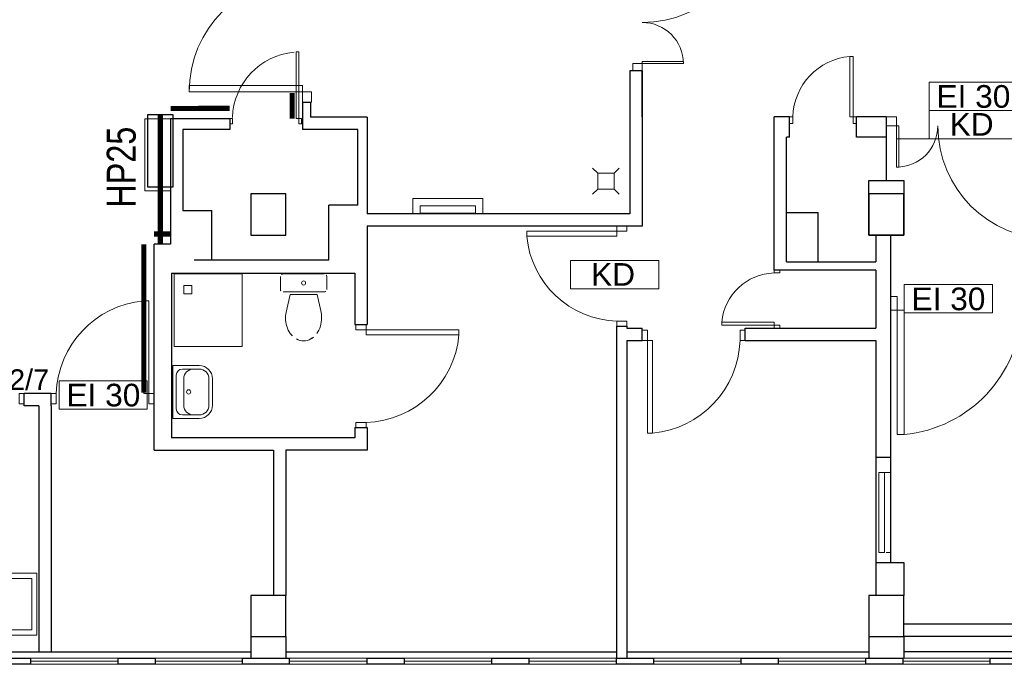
# Model space of a CAD drawing. Header units: millimetres. Extents: x 6612729504 to 6612744462, y 5733542327 to 5733549367.
# Tile 21 of 109: x 6612732689 to 6612733645, y 5733546298 to 5733546924. Entities that reach past the tile are written whole.
import ezdxf

# ---------------------------------------------------------------- set-up
doc = ezdxf.new("R2010")
doc.units = ezdxf.units.MM
doc.header["$MEASUREMENT"] = 0
for name, color, linetype in [('!!!!_CIENKIE czerwone LINIE', 7, 'Continuous'), ('!!!!_SCIANY GRUBE', 7, 'Continuous'), ('___OPISY', 7, 'Continuous'), ('__DRAFT_PROJEKT_PPOŻ', 7, 'Continuous'), ('A-ARM', 7, 'Continuous'), ('A_opis', 170, 'Continuous'), ('A_osłona PCV ścian', 112, 'Continuous'), ('dwa_DRZWI', 7, 'Continuous'), ('INST_CO', 7, 'Continuous'), ('STOLARKAOKIENNA', 7, 'Continuous'), ('WIDOK', 7, 'Continuous'), ('WYPOSAZ', 7, 'Continuous')]:
    doc.layers.add(name, color=color, linetype=linetype)
doc.layers.add('E opisy gniazda podstawowe', color=150, linetype='Continuous', lineweight=18)
doc.styles.add('GENERATED_STYLE_1', font='arial.ttf')
doc.styles.get("Standard").update_dxf_attribs({"font": 'arial.ttf'})
doc.styles.add('wymiarowanie 0-61', font='simplex.shx', dxfattribs={"width": 0.6})

msp = doc.modelspace()

# ---------------------------------------------------------------- linework, layer by layer
at = {"layer": '!!!!_CIENKIE czerwone LINIE', "color": 252, "lineweight": 20}
for points in [[(6612733657.769025, 5733546863.470615), (6612733572.137877, 5733546863.470615), (6612733572.137877, 5733546808.386662), (6612733657.769025, 5733546808.386662)], [(6612732810.51648, 5733546757.844686), (6612732835.51648, 5733546757.844686), (6612732835.51648, 5733546827.844686), (6612732810.51648, 5733546827.844686)], [(6612733309.606805, 5733546690.245235), (6612733223.975657, 5733546690.245235), (6612733223.975657, 5733546662.661542), (6612733309.606805, 5733546662.661542)], [(6612733633.54765, 5733546666.805176), (6612733547.916504, 5733546666.805176), (6612733547.916504, 5733546639.2632), (6612733633.54765, 5733546639.2632)], [(6612732812.935178, 5733546573.349626), (6612732727.304029, 5733546573.349626), (6612732727.304029, 5733546545.807649), (6612732812.935178, 5733546545.807649)]]:
    msp.add_lwpolyline(points, close=True, dxfattribs=at)
for points in [[(6612733572.137877, 5733546835.928638), (6612733657.769025, 5733546835.928638)], [(6612733540.516624, 5733546808.386662), (6612733626.147772, 5733546808.386662)], [(6612733223.975657, 5733546662.619825), (6612733309.606805, 5733546662.619825)], [(6612733547.916504, 5733546639.2632), (6612733633.54765, 5733546639.2632)], [(6612732727.304029, 5733546545.807649), (6612732812.935178, 5733546545.807649)]]:
    msp.add_lwpolyline(points, dxfattribs=at)
at = {"layer": '!!!!_SCIANY GRUBE', "color": 252, "lineweight": 30}
for p, q in [((6612732893.016446, 5733546827.823436), (6612732835.51648, 5733546827.844686)), ((6612732893.016446, 5733546827.907344), (6612732893.016446, 5733546817.323436)), ((6612732893.016446, 5733546827.823436), (6612732893.016446, 5733546817.323436)), ((6612733026.51648, 5733546829.344686), (6612732971.51648, 5733546829.344686)), ((6612732893.016446, 5733546817.323436), (6612732847.51648, 5733546817.344686)), ((6612733017.277402, 5733546817.344686), (6612732963.51648, 5733546817.344686)), ((6612733017.277402, 5733546743.844686), (6612733017.277402, 5733546817.344686)), ((6612732989.277402, 5733546690.844685), (6612732989.277402, 5733546743.844686)), ((6612733017.277402, 5733546743.844686), (6612732989.277402, 5733546743.844686)), ((6612732847.51648, 5733546738.844686), (6612732875.451507, 5733546738.844686)), ((6612732875.451507, 5733546690.844685), (6612732875.451507, 5733546738.844686)), ((6612733433.516481, 5733546736.844685), (6612733464.516481, 5733546736.844685)), ((6612733433.516481, 5733546736.844685), (6612733464.516481, 5733546736.844685)), ((6612733464.516481, 5733546688.844685), (6612733464.516481, 5733546736.844685)), ((6612733464.516481, 5733546688.844685), (6612733464.516481, 5733546736.844685)), ((6612733520.516481, 5733546714.844685), (6612733520.516481, 5733546688.844685)), ((6612733520.516481, 5733546714.844685), (6612733520.516481, 5733546688.844685)), ((6612732858.51648, 5733546690.844685), (6612732989.277402, 5733546690.844685)), ((6612733433.516481, 5733546688.844685), (6612733520.516481, 5733546688.844685)), ((6612733433.516481, 5733546688.844685), (6612733520.516481, 5733546688.844685)), ((6612733520.516481, 5733546680.844686), (6612733421.516481, 5733546680.844686)), ((6612733520.516481, 5733546680.844686), (6612733433.516481, 5733546680.844686)), ((6612733520.516481, 5733546680.844686), (6612733520.516481, 5733546624.519614)), ((6612733520.516481, 5733546680.844686), (6612733520.516481, 5733546624.519614)), ((6612733520.516481, 5733546612.519615), (6612733520.516481, 5733546364.844685)), ((6612733520.516481, 5733546612.519615), (6612733520.516481, 5733546364.844685)), ((6612732935.51648, 5733546505.844685), (6612732935.51648, 5733546364.844685)), ((6612732947.51648, 5733546505.844685), (6612732947.51648, 5733546364.844685)), ((6612732913.51648, 5733546324.844684), (6612732913.51648, 5733546303.844685)), ((6612732947.535819, 5733546324.844684), (6612732947.535819, 5733546303.844685)), ((6612733513.516481, 5733546324.844684), (6612733513.516481, 5733546303.844685)), ((6612733547.516481, 5733546324.844684), (6612733547.516481, 5733546303.844685))]:
    msp.add_line(p, q, dxfattribs=at)
for points in [[(6612733281.51648, 5733546874.344686), (6612733281.51648, 5733546735.344685)], [(6612733293.51648, 5733546874.344686), (6612733281.51648, 5733546874.344686)], [(6612733293.51648, 5733546829.844686), (6612733293.51648, 5733546874.344686)], [(6612733293.51648, 5733546874.344686), (6612733293.51648, 5733546723.344685)], [(6612732963.51648, 5733546843.867837), (6612732963.51648, 5733546817.344686)], [(6612732963.51648, 5733546843.867837), (6612732971.51648, 5733546843.867837)], [(6612732971.51648, 5733546843.867837), (6612732971.51648, 5733546829.344686)], [(6612732835.51648, 5733546827.844686), (6612732835.51648, 5733546705.844685)], [(6612733026.51648, 5733546829.344686), (6612733026.51648, 5733546735.344685)], [(6612733436.516481, 5733546829.844686), (6612733421.516481, 5733546829.844686)], [(6612733421.516481, 5733546680.844686), (6612733421.516481, 5733546829.844686)], [(6612733436.516481, 5733546809.844685), (6612733436.516481, 5733546829.844686)], [(6612733530.516481, 5733546829.844686), (6612733501.516481, 5733546829.844686)], [(6612733501.516481, 5733546809.844685), (6612733501.516481, 5733546829.844686)], [(6612733530.516481, 5733546829.844686), (6612733530.516481, 5733546809.844685)], [(6612732847.51648, 5733546817.344686), (6612732847.51648, 5733546738.844686)], [(6612733436.516481, 5733546809.844685), (6612733433.516481, 5733546809.844685)], [(6612733433.516481, 5733546688.844685), (6612733433.516481, 5733546809.844685)], [(6612733530.516481, 5733546809.844685), (6612733501.516481, 5733546809.844685)], [(6612733530.516481, 5733546809.844685), (6612733530.516481, 5733546767.844686)], [(6612733281.51648, 5733546735.344685), (6612733026.51648, 5733546735.344685)], [(6612733026.51648, 5733546723.344685), (6612733026.51648, 5733546677.844685)], [(6612733293.51648, 5733546723.344685), (6612733026.51648, 5733546723.344685)], [(6612733534.516481, 5733546714.844685), (6612733534.516481, 5733546396.841156), (6612733547.516481, 5733546396.841156), (6612733547.516481, 5733546364.844685)], [(6612732819.51648, 5733546560.844685), (6612732819.51648, 5733546705.844685)], [(6612732835.51648, 5733546705.844685), (6612732819.51648, 5733546705.844685)], [(6612732836.51648, 5733546677.844685), (6612733014.51648, 5733546677.844685)], [(6612732836.51648, 5733546677.844685), (6612732836.51648, 5733546517.844686)], [(6612733014.51648, 5733546677.844685), (6612733014.51648, 5733546627.844685)], [(6612733026.51648, 5733546677.844685), (6612733026.51648, 5733546627.844685)], [(6612733014.51648, 5733546627.844685), (6612733026.51648, 5733546627.844685)], [(6612733268.516481, 5733546626.344685), (6612733278.516291, 5733546626.344685)], [(6612733268.516481, 5733546626.344685), (6612733268.516481, 5733546303.844685)], [(6612733278.516291, 5733546626.344685), (6612733278.516291, 5733546624.519614)], [(6612733278.516291, 5733546624.519614), (6612733293.51648, 5733546624.519614)], [(6612733293.51648, 5733546612.519436), (6612733293.51648, 5733546624.519436)], [(6612733393.516481, 5733546624.519614), (6612733421.516481, 5733546624.519614)], [(6612733393.516481, 5733546612.519615), (6612733393.516481, 5733546624.519614)], [(6612733421.516481, 5733546624.519614), (6612733520.516481, 5733546624.519614)], [(6612733278.516291, 5733546612.519615), (6612733293.51648, 5733546612.519615)], [(6612733278.516291, 5733546612.519615), (6612733278.516291, 5733546303.844685)], [(6612733393.516481, 5733546612.519615), (6612733520.516481, 5733546612.519615)], [(6612732693.51648, 5733546548.844685), (6612732693.51648, 5733546560.844685)], [(6612732719.516481, 5733546560.844683), (6612732693.51648, 5733546560.844685)], [(6612732719.516481, 5733546548.844683), (6612732719.516481, 5733546560.844683)], [(6612732819.51648, 5733546505.844685), (6612732819.51648, 5733546560.844685)], [(6612732707.516481, 5733546548.844683), (6612732693.51648, 5733546548.844685)], [(6612732707.516481, 5733546548.844683), (6612732707.516481, 5733546309.844685)], [(6612732719.516481, 5733546548.844683), (6612732719.516481, 5733546309.844685)], [(6612733014.51648, 5733546527.844687), (6612733014.51648, 5733546517.844687), (6612732836.51648, 5733546517.844686)], [(6612733026.51648, 5733546527.844685), (6612733026.51648, 5733546505.844685), (6612732947.51648, 5733546505.844685)], [(6612733014.51648, 5733546527.844685), (6612733026.51648, 5733546527.844685)], [(6612732819.51648, 5733546505.844685), (6612732935.51648, 5733546505.844685)], [(6612733534.516481, 5733546498.841156), (6612733520.516481, 5733546498.841156), (6612733520.516481, 5733546396.841156), (6612733534.516481, 5733546396.841156)]]:
    msp.add_lwpolyline(points, dxfattribs=at)
for points in [[(6612733513.516481, 5733546767.844686), (6612733547.516481, 5733546767.844686), (6612733547.516481, 5733546714.844685), (6612733513.516481, 5733546714.844685)], [(6612732913.51648, 5733546714.844685), (6612732947.51648, 5733546714.844685), (6612732947.51648, 5733546754.844686), (6612732913.51648, 5733546754.844686)], [(6612733513.516481, 5733546714.844685), (6612733547.516481, 5733546714.844685), (6612733547.516481, 5733546754.844686), (6612733513.516481, 5733546754.844686)], [(6612733513.516481, 5733546714.844685), (6612733547.516481, 5733546714.844685), (6612733547.516481, 5733546754.844686), (6612733513.516481, 5733546754.844686)], [(6612732913.51648, 5733546324.844684), (6612732947.51648, 5733546324.844684), (6612732947.51648, 5733546364.844685), (6612732913.51648, 5733546364.844685)], [(6612733513.516481, 5733546324.844684), (6612733547.516481, 5733546324.844684), (6612733547.516481, 5733546364.844685), (6612733513.516481, 5733546364.844685)], [(6612733513.516481, 5733546324.844684), (6612733547.516481, 5733546324.844684), (6612733547.516481, 5733546364.844685), (6612733513.516481, 5733546364.844685)], [(6612732663.516479, 5733546303.844685), (6612732699.51648, 5733546303.844685), (6612732699.51648, 5733546297.844685), (6612732663.516479, 5733546297.844685)], [(6612732663.516479, 5733546303.844685), (6612732699.51648, 5733546303.844685), (6612732699.51648, 5733546297.844685), (6612732663.516479, 5733546297.844685)], [(6612732784.51648, 5733546303.844685), (6612732820.516479, 5733546303.844685), (6612732820.516479, 5733546297.844685), (6612732784.51648, 5733546297.844685)], [(6612732905.516479, 5733546303.844685), (6612732950.53582, 5733546303.844685), (6612732950.53582, 5733546297.844685), (6612732905.516479, 5733546297.844685)], [(6612733026.51648, 5733546303.844685), (6612733062.516481, 5733546303.844685), (6612733062.516481, 5733546297.844685), (6612733026.51648, 5733546297.844685)], [(6612733026.51648, 5733546303.844685), (6612733062.516481, 5733546303.844685), (6612733062.516481, 5733546297.844685), (6612733026.51648, 5733546297.844685)], [(6612733147.516481, 5733546303.844685), (6612733183.516481, 5733546303.844685), (6612733183.516481, 5733546297.844685), (6612733147.516481, 5733546297.844685)], [(6612733147.516481, 5733546303.844685), (6612733183.516481, 5733546303.844685), (6612733183.516481, 5733546297.844685), (6612733147.516481, 5733546297.844685)], [(6612733268.516481, 5733546303.844685), (6612733304.51648, 5733546303.844685), (6612733304.51648, 5733546297.844685), (6612733268.516481, 5733546297.844685)], [(6612733268.516481, 5733546303.844685), (6612733304.51648, 5733546303.844685), (6612733304.51648, 5733546297.844685), (6612733268.516481, 5733546297.844685)], [(6612733268.516481, 5733546303.844685), (6612733304.51648, 5733546303.844685), (6612733304.51648, 5733546297.844685), (6612733268.516481, 5733546297.844685)], [(6612733268.516481, 5733546303.844685), (6612733304.51648, 5733546303.844685), (6612733304.51648, 5733546297.844685), (6612733268.516481, 5733546297.844685)], [(6612733389.51648, 5733546303.844685), (6612733425.516481, 5733546303.844685), (6612733425.516481, 5733546297.844685), (6612733389.51648, 5733546297.844685)], [(6612733389.51648, 5733546303.844685), (6612733425.516481, 5733546303.844685), (6612733425.516481, 5733546297.844685), (6612733389.51648, 5733546297.844685)], [(6612733510.516481, 5733546303.844685), (6612733546.516481, 5733546303.844685), (6612733546.516481, 5733546297.844685), (6612733510.516481, 5733546297.844685)], [(6612733510.516481, 5733546303.844685), (6612733546.516481, 5733546303.844685), (6612733546.516481, 5733546297.844685), (6612733510.516481, 5733546297.844685)], [(6612733631.516481, 5733546303.844685), (6612733667.516481, 5733546303.844685), (6612733667.516481, 5733546297.844685), (6612733631.516481, 5733546297.844685)], [(6612733631.516481, 5733546303.844685), (6612733667.516481, 5733546303.844685), (6612733667.516481, 5733546297.844685), (6612733631.516481, 5733546297.844685)]]:
    msp.add_lwpolyline(points, close=True, dxfattribs=at)
at = {"layer": 'A-ARM', "color": 252, "lineweight": 18}
for p, q in [((6612732942.206334, 5733546662.030979), (6612732942.206334, 5733546674.530979)), ((6612732944.706335, 5733546677.03098), (6612732984.706335, 5733546677.03098)), ((6612732987.206334, 5733546674.530979), (6612732987.206334, 5733546662.030979)), ((6612732984.706335, 5733546659.530979), (6612732944.706335, 5733546659.530979)), ((6612732947.999173, 5733546641.314534), (6612732951.632869, 5733546657.047947)), ((6612732951.632869, 5733546657.047947), (6612732977.779801, 5733546657.047947)), ((6612732981.413496, 5733546641.314534), (6612732977.779801, 5733546657.047947))]:
    msp.add_line(p, q, dxfattribs=at)
for points in [[(6612733250.31918, 5733546774.881567), (6612733245.368661, 5733546779.688444)], [(6612733266.13197, 5733546774.881567), (6612733271.08249, 5733546779.688444)], [(6612733250.31918, 5733546759.412415), (6612733245.368661, 5733546754.605537)], [(6612733266.13197, 5733546759.412415), (6612733271.08249, 5733546754.605537)]]:
    msp.add_lwpolyline(points, dxfattribs=at)
for points in [[(6612733250.31918, 5733546774.881567), (6612733266.13197, 5733546774.881567), (6612733266.13197, 5733546759.412415), (6612733250.31918, 5733546759.412415)], [(6612732904.923512, 5733546677.024536), (6612732838.938255, 5733546677.024536), (6612732838.938255, 5733546606.531066), (6612732904.923512, 5733546606.531066)], [(6612732848.302034, 5733546665.862784), (6612732856.038458, 5733546665.862784), (6612732856.038458, 5733546657.616296), (6612732848.302034, 5733546657.616296)], [(6612732576.660824, 5733546386.325217), (6612732705.77035, 5733546386.325217), (6612732705.77035, 5733546326.194485), (6612732576.660824, 5733546326.194485)], [(6612732581.660824, 5733546381.325217), (6612732700.77035, 5733546381.325217), (6612732700.77035, 5733546331.194485), (6612732581.660824, 5733546331.194485)]]:
    msp.add_lwpolyline(points, close=True, dxfattribs=at)
msp.add_circle((6612732964.706334, 5733546668.28098), 1.959449, dxfattribs=at)
for centre, radius, start, end in [((6612732944.706335, 5733546674.530979), 2.500001, 90, 180), ((6612732984.706334, 5733546674.53098), 2.5, 0, 90), ((6612732944.706334, 5733546662.030979), 2.499999, 180, 270), ((6612732984.706335, 5733546662.030979), 2.499999, 270, 0), ((6612732976.622923, 5733546634.530979), 29.416589, 166.667619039, 180), ((6612732952.789746, 5733546634.530979), 29.416588, 0, 13.332380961), ((6612732976.622923, 5733546634.53098), 29.416589, 180, 196.481678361), ((6612732952.789746, 5733546634.530979), 29.416588, 343.518321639, 0), ((6612732970.765315, 5733546632.797907), 23.307979, 196.481678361, 215.537614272), ((6612732967.055286, 5733546630.147886), 18.748712, 215.537614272, 239.890624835), ((6612732962.357382, 5733546630.147886), 18.748712, 300.109375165, 324.462385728), ((6612732958.647353, 5733546632.797907), 23.307979, 324.462385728, 343.518321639), ((6612732964.706333, 5733546626.097263), 14.066285, 239.890624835, 270), ((6612732964.706335, 5733546626.097263), 14.066285, 270, 300.109375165)]:
    msp.add_arc(centre, radius, start, end, dxfattribs=at)
at = {"layer": 'A_osłona PCV ścian', "color": 252, "const_width": 5}
for points in [[(6612732953.516463, 5733546852.928596), (6612732953.516463, 5733546827.928596)], [(6612732835.505584, 5733546837.84468), (6612732893.005549, 5733546837.907338)], [(6612732825.51648, 5733546831.844685), (6612732825.51648, 5733546705.844685)], [(6612732819.51648, 5733546715.844685), (6612732835.51648, 5733546715.844685)], [(6612732809.51648, 5733546705.844685), (6612732809.51648, 5733546561.844685)]]:
    msp.add_lwpolyline(points, dxfattribs=at)
at = {"layer": 'A_osłona PCV ścian', "color": 252, "lineweight": 30}
msp.add_lwpolyline([(6612732813.01648, 5733546761.556052), (6612732838.01648, 5733546761.556052), (6612732838.01648, 5733546831.556052), (6612732813.01648, 5733546831.556052)], close=True, dxfattribs=at)
at = {"layer": 'dwa_DRZWI', "color": 252, "lineweight": 20}
for p, q in [((6612733293.516474, 5733546883.566907), (6612733333.516481, 5733546883.567051)), ((6612733293.51648, 5733546881.344686), (6612733293.516474, 5733546883.566907)), ((6612733333.516481, 5733546881.344829), (6612733293.51648, 5733546881.344686)), ((6612732963.516502, 5733546859.978949), (6612732853.51648, 5733546859.979342)), ((6612732963.51648, 5733546853.867837), (6612732963.516502, 5733546859.978949)), ((6612732853.51648, 5733546853.868231), (6612732963.51648, 5733546853.867837)), ((6612733540.516481, 5733546820.844685), (6612733542.738704, 5733546820.844693)), ((6612733540.516624, 5733546780.844685), (6612733540.516481, 5733546820.844685)), ((6612733542.738704, 5733546820.844693), (6612733542.738847, 5733546780.844685))]:
    msp.add_line(p, q, dxfattribs=at)
for points in [[(6612732960.022202, 5733546892.955887), (6612732960.022283, 5733546827.928589), (6612732957.521976, 5733546827.928584), (6612732957.521896, 5733546892.955882)], [(6612733498.266376, 5733546888.373135), (6612733498.266481, 5733546829.844795), (6612733495.016481, 5733546829.84479), (6612733495.016376, 5733546888.373129)], [(6612733284.516481, 5733546881.344686), (6612733293.51648, 5733546881.344686), (6612733293.51648, 5733546874.344686), (6612733284.516481, 5733546874.344686)], [(6612732972.51648, 5733546843.867837), (6612732963.51648, 5733546843.867837), (6612732963.51648, 5733546853.867837), (6612732972.51648, 5733546853.867837)], [(6612732895.516752, 5733546827.907259), (6612732895.51676, 5733546822.906649), (6612732893.016455, 5733546822.906644), (6612732893.016446, 5733546827.907254)], [(6612732962.522588, 5733546827.928594), (6612732962.522597, 5733546822.927982), (6612732960.022291, 5733546822.927979), (6612732960.022283, 5733546827.928589)], [(6612733439.766481, 5733546829.844691), (6612733439.766493, 5733546823.344691), (6612733436.516493, 5733546823.344686), (6612733436.516481, 5733546829.844686)], [(6612733501.516481, 5733546829.844801), (6612733501.516493, 5733546823.344802), (6612733498.266493, 5733546823.344795), (6612733498.266481, 5733546829.844795)], [(6612733540.516481, 5733546829.844686), (6612733540.516481, 5733546820.844685), (6612733530.516481, 5733546820.844685), (6612733530.516481, 5733546829.844686)], [(6612733268.816481, 5733546723.344667), (6612733278.516481, 5733546723.344685), (6612733278.51649, 5733546718.494684), (6612733268.816489, 5733546718.494668)], [(6612733181.474201, 5733546718.494512), (6612733268.816489, 5733546718.494668), (6612733268.816499, 5733546713.644668), (6612733181.474209, 5733546713.644511)], [(6612733421.516476, 5733546678.028432), (6612733427.148984, 5733546678.028421), (6612733427.148989, 5733546680.844675), (6612733421.516481, 5733546680.844686)], [(6612732814.516311, 5733546650.888273), (6612732814.516472, 5733546560.844675), (6612732809.516472, 5733546560.844667), (6612732809.516311, 5733546650.888264)], [(6612733534.516506, 5733546641.844435), (6612733534.516481, 5733546655.244432), (6612733541.21648, 5733546655.244444), (6612733541.216505, 5733546641.844447)], [(6612733541.216721, 5733546521.186049), (6612733541.216505, 5733546641.844447), (6612733547.916504, 5733546641.844458), (6612733547.916719, 5733546521.18606)], [(6612733025.51648, 5733546627.844676), (6612733015.51648, 5733546627.844694), (6612733015.516471, 5733546622.844694), (6612733025.516472, 5733546622.844675)], [(6612733268.816646, 5733546631.194668), (6612733278.516646, 5733546631.194685), (6612733278.516654, 5733546626.344685), (6612733268.816654, 5733546626.344667)], [(6612733370.799267, 5733546627.335959), (6612733421.516386, 5733546627.335869), (6612733421.51639, 5733546630.152122), (6612733370.799271, 5733546630.152212)], [(6612733421.51638, 5733546624.519614), (6612733427.148888, 5733546624.519606), (6612733427.148892, 5733546627.335858), (6612733421.516386, 5733546627.335869)], [(6612733115.560069, 5733546622.844515), (6612733025.516472, 5733546622.844675), (6612733025.516462, 5733546617.844676), (6612733115.56006, 5733546617.844515)], [(6612733293.516499, 5733546612.519436), (6612733293.51648, 5733546622.519436), (6612733298.51648, 5733546622.519444), (6612733298.5165, 5733546612.519444)], [(6612733388.5165, 5733546612.519606), (6612733388.51648, 5733546622.519606), (6612733393.516481, 5733546622.519615), (6612733393.5165, 5733546612.519615)], [(6612733298.516661, 5733546522.475847), (6612733298.5165, 5733546612.519444), (6612733303.5165, 5733546612.519454), (6612733303.516661, 5733546522.475856)], [(6612732688.51648, 5733546560.844515), (6612732688.516462, 5733546550.844515), (6612732693.516462, 5733546550.844506), (6612732693.51648, 5733546560.844506)], [(6612732724.516472, 5733546560.844515), (6612732724.516489, 5733546550.844515), (6612732719.516489, 5733546550.844506), (6612732719.516472, 5733546560.844506)], [(6612732819.516472, 5733546560.844685), (6612732819.516489, 5733546550.844685), (6612732814.516489, 5733546550.844676), (6612732814.516472, 5733546560.844675)], [(6612733025.516311, 5733546532.844676), (6612733015.516311, 5733546532.844693), (6612733015.516302, 5733546527.844693), (6612733025.516301, 5733546527.844676)]]:
    msp.add_lwpolyline(points, close=True, dxfattribs=at)
for points in [[(6612733333.516481, 5733546883.567051), (6612733333.516481, 5733546881.344829)], [(6612732853.51648, 5733546859.979342), (6612732853.51648, 5733546853.868231)], [(6612733542.738847, 5733546780.844685), (6612733540.516624, 5733546780.844685)]]:
    msp.add_lwpolyline(points, dxfattribs=at)
for centre, radius, start, end in [((6612733293.51648, 5733547031.344686), 110, 270, 0), ((6612732963.51648, 5733546853.867837), 110, 90, 180), ((6612733293.516481, 5733546881.344686), 40, 0, 90), ((6612732961.446424, 5733546826.773104), 65.96576, 95.237018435, 178.104680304), ((6612733500.524733, 5733546827.834131), 60.791508, 95.237022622, 178.104682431), ((6612733540.516481, 5733546820.844685), 40, 270, 0), ((6612733690.516481, 5733546820.844685), 110, 180, 270), ((6612733271.817019, 5733546721.864674), 90.719635, 185.237022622, 268.104682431), ((6612733423.258706, 5733546625.379004), 52.678246, 91.895317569, 174.762977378), ((6612732817.990704, 5733546557.751347), 93.525397, 95.237022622, 178.104682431), ((6612733536.561034, 5733546645.989507), 125.324008, 275.237022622, 358.104682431), ((6612733022.423142, 5733546626.318908), 93.525397, 271.895317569, 354.762977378), ((6612733295.042267, 5733546615.612775), 93.525397, 275.237022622, 358.104682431)]:
    msp.add_arc(centre, radius, start, end, dxfattribs=at)
at = {"layer": 'INST_CO', "color": 252, "lineweight": 15}
for points in [[(6612733138.702951, 5733546735.344685), (6612733138.702951, 5733546750.235374), (6612733070.897331, 5733546750.235374), (6612733070.897331, 5733546735.344685)], [(6612733131.702952, 5733546736.126064), (6612733077.89733, 5733546736.126064), (6612733077.89733, 5733546743.235374), (6612733131.702952, 5733546743.235374), (6612733131.702952, 5733546736.126064), (6612733077.89733, 5733546736.126064)], [(6612733131.702952, 5733546736.126064), (6612733131.702952, 5733546743.235374), (6612733077.89733, 5733546743.235374), (6612733077.89733, 5733546736.126064)], [(6612733530.558804, 5733546406.389919), (6612733534.516481, 5733546406.389919), (6612733534.516481, 5733546484.08749), (6612733523.449492, 5733546484.08749), (6612733523.449492, 5733546406.389919), (6612733528.752958, 5733546406.389919), (6612733528.752958, 5733546484.08749)]]:
    msp.add_lwpolyline(points, dxfattribs=at)
at = {"layer": 'STOLARKAOKIENNA', "color": 252, "lineweight": 18}
for p, q in [((6612732699.51648, 5733546303.844685), (6612732784.51648, 5733546303.844685)), ((6612732820.516479, 5733546303.844685), (6612732905.516479, 5733546303.844685)), ((6612732950.53582, 5733546303.844685), (6612733026.51648, 5733546303.844685)), ((6612733062.516481, 5733546303.844685), (6612733147.516481, 5733546303.844685)), ((6612733062.516481, 5733546303.844685), (6612733147.516481, 5733546303.844685)), ((6612733183.516481, 5733546303.844685), (6612733268.516481, 5733546303.844685)), ((6612733183.516481, 5733546303.844685), (6612733268.516481, 5733546303.844685)), ((6612733304.51648, 5733546303.844685), (6612733389.51648, 5733546303.844685)), ((6612733304.51648, 5733546303.844685), (6612733389.51648, 5733546303.844685)), ((6612733425.516481, 5733546303.844685), (6612733510.516481, 5733546303.844685)), ((6612733425.516481, 5733546303.844685), (6612733510.516481, 5733546303.844685)), ((6612733546.516481, 5733546303.844685), (6612733631.516481, 5733546303.844685)), ((6612733546.516481, 5733546303.844685), (6612733631.516481, 5733546303.844685)), ((6612732699.51648, 5733546300.844685), (6612732784.51648, 5733546300.844685)), ((6612732699.51648, 5733546297.844685), (6612732784.51648, 5733546297.844685)), ((6612732820.516479, 5733546300.844685), (6612732905.516479, 5733546300.844685)), ((6612732820.516479, 5733546297.844685), (6612732905.516479, 5733546297.844685)), ((6612732950.53582, 5733546300.844685), (6612733026.51648, 5733546300.844685)), ((6612732950.53582, 5733546297.844685), (6612733026.51648, 5733546297.844685)), ((6612733062.516481, 5733546300.844685), (6612733147.516481, 5733546300.844685)), ((6612733062.516481, 5733546300.844685), (6612733147.516481, 5733546300.844685)), ((6612733062.516481, 5733546297.844685), (6612733147.516481, 5733546297.844685)), ((6612733062.516481, 5733546297.844685), (6612733147.516481, 5733546297.844685)), ((6612733183.516481, 5733546300.844685), (6612733268.516481, 5733546300.844685)), ((6612733183.516481, 5733546300.844685), (6612733268.516481, 5733546300.844685)), ((6612733183.516481, 5733546297.844685), (6612733268.516481, 5733546297.844685)), ((6612733183.516481, 5733546297.844685), (6612733268.516481, 5733546297.844685)), ((6612733304.51648, 5733546300.844685), (6612733389.51648, 5733546300.844685)), ((6612733304.51648, 5733546300.844685), (6612733389.51648, 5733546300.844685)), ((6612733304.51648, 5733546297.844685), (6612733389.51648, 5733546297.844685)), ((6612733304.51648, 5733546297.844685), (6612733389.51648, 5733546297.844685)), ((6612733425.516481, 5733546300.844685), (6612733510.516481, 5733546300.844685)), ((6612733425.516481, 5733546300.844685), (6612733510.516481, 5733546300.844685)), ((6612733425.516481, 5733546297.844685), (6612733510.516481, 5733546297.844685)), ((6612733425.516481, 5733546297.844685), (6612733510.516481, 5733546297.844685)), ((6612733546.516481, 5733546300.844685), (6612733631.516481, 5733546300.844685)), ((6612733546.516481, 5733546300.844685), (6612733631.516481, 5733546300.844685)), ((6612733546.516481, 5733546297.844685), (6612733631.516481, 5733546297.844685)), ((6612733546.516481, 5733546297.844685), (6612733631.516481, 5733546297.844685))]:
    msp.add_line(p, q, dxfattribs=at)
at = {"layer": 'WIDOK', "color": 252, "lineweight": 30}
for p, q in [((6612734102.516482, 5733546336.844434), (6612733547.516481, 5733546336.844434)), ((6612733981.516481, 5733546324.844684), (6612733547.516481, 5733546324.844684)), ((6612732674.51648, 5733546309.844685), (6612732913.51648, 5733546309.844685)), ((6612732947.535819, 5733546309.844685), (6612733268.516481, 5733546309.844685)), ((6612732947.535819, 5733546309.844685), (6612733266.516291, 5733546309.844685)), ((6612733278.516291, 5733546309.844685), (6612733513.516481, 5733546309.844685)), ((6612734110.516481, 5733546309.844685), (6612733547.516481, 5733546309.844685)), ((6612734110.516481, 5733546309.844685), (6612733551.516481, 5733546309.844685))]:
    msp.add_line(p, q, dxfattribs=at)
at = {"layer": 'WYPOSAZ', "color": 252, "lineweight": 18}
for p, q in [((6612732837.580683, 5733546536.645963), (6612732837.580683, 5733546588.125963)), ((6612732837.580683, 5733546588.125963), (6612732863.320683, 5733546588.125963)), ((6612732847.018683, 5733546584.693962), (6612732863.320683, 5733546584.693962)), ((6612732841.012683, 5733546546.083962), (6612732841.012683, 5733546578.687962)), ((6612732848.323349, 5733546549.515963), (6612732848.323349, 5733546575.255963)), ((6612732872.758682, 5733546549.515963), (6612732872.758682, 5733546575.255963)), ((6612732876.190682, 5733546549.515963), (6612732876.190682, 5733546575.255963)), ((6612732837.580683, 5733546536.645963), (6612732863.320683, 5733546536.645963)), ((6612732847.018683, 5733546540.077963), (6612732863.320683, 5733546540.077963))]:
    msp.add_line(p, q, dxfattribs=at)
msp.add_circle((6612732853.101347, 5733546562.385962), 2.105194, dxfattribs=at)
for centre, radius, start, end in [((6612732847.018683, 5733546578.687962), 6.006001, 90, 180), ((6612732857.761349, 5733546575.255963), 9.438, 90, 180), ((6612732863.320683, 5733546575.255963), 12.87, 0, 90), ((6612732863.320683, 5733546575.255963), 9.438, 0, 90), ((6612732847.018682, 5733546546.083962), 6.006, 180, 270), ((6612732857.761349, 5733546549.515963), 9.438, 180, 270), ((6612732863.320683, 5733546549.515963), 9.438, 270, 0), ((6612732863.320683, 5733546549.515962), 12.869999, 270, 0)]:
    msp.add_arc(centre, radius, start, end, dxfattribs=at)

# ---------------------------------------------------------------- texts
at = {"layer": '___OPISY', "color": 252, "lineweight": 20, "char_height": 22.00000003, "attachment_point": 1, "style": 'GENERATED_STYLE_1'}
for s, insert in [('\\A1;{\\pql;\\fArial|b0|i0|c238|p38;EI 30}', (6612733579.263401, 5733546860.494867)), ('\\A1;{\\pql;\\fArial|b0|i0|c238|p38;KD}', (6612733592.062001, 5733546833.372978)), ('\\A1;{\\pql;\\fArial|b0|i0|c238|p38;KD}', (6612733243.899781, 5733546687.606142)), ('\\A1;{\\pql;\\fArial|b0|i0|c238|p38;EI 30}', (6612733555.042027, 5733546663.829429)), ('\\A1;{\\pql;\\fArial|b0|i0|c238|p38;EI 30}', (6612732734.429554, 5733546570.373878))]:
    msp.add_mtext(s, dxfattribs=dict(at, insert=insert))
at = {"layer": '__DRAFT_PROJEKT_PPOŻ', "color": 252, "lineweight": 50, "insert": (6612732773.562214, 5733546741.520883), "char_height": 28.10149859, "attachment_point": 1, "rotation": 90, "style": 'GENERATED_STYLE_1'}
msp.add_mtext('\\A1;{\\W0.800000x;\\pql;\\fArial|b0|i0|c238|p38;HP25}', dxfattribs=at)
at = {"layer": 'A_opis', "color": 252, "lineweight": 25, "insert": (6612732661.184868, 5733546405.897333), "char_height": 22.00000003, "attachment_point": 5, "rotation": 90, "style": 'wymiarowanie 0-61'}
msp.add_mtext('\\A1;\\pxql;24 przyg.lek.', dxfattribs=at)
at = {"layer": 'E opisy gniazda podstawowe', "insert": (6612732627.505707, 5733546574.243732), "char_height": 20, "width": 229.82159955, "attachment_point": 4}
msp.add_mtext('TEI.2/7', dxfattribs=at)

doc.saveas('drawing.dxf')
